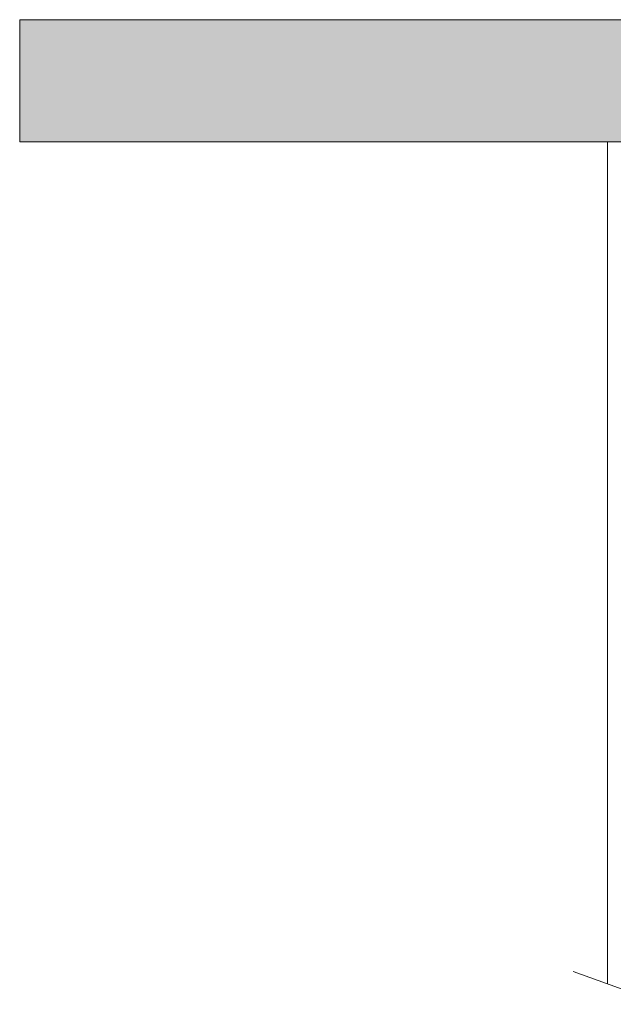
# Model space of a CAD drawing. Header units: millimetres. Extents: x 5954 to 9465, y -7 to 6881.
# Tile 6 of 18: x 6395 to 6592, y 1714 to 2041. Entities that reach past the tile are written whole.
import ezdxf

# ---------------------------------------------------------------- set-up
doc = ezdxf.new("R2010")
doc.units = ezdxf.units.MM
doc.layers.add('A-CLNG', color=7, linetype='Continuous', lineweight=9)
doc.layers.add('E-LITE-EQPM', color=7, linetype='Continuous', lineweight=20)

msp = doc.modelspace()

# ---------------------------------------------------------------- hatches: boundary and pattern name
at = {"layer": 'A-CLNG', "true_color": 0xe8e8e8}
msp.add_hatch(color=254, dxfattribs=at).paths.add_polyline_path([(6794.95, 2000), (6794.95, 2040.5), (6394.95, 2040.5), (6394.95, 2000), (6477.47, 2000)])

# ---------------------------------------------------------------- linework, layer by layer
at = {"layer": 'A-CLNG'}
for p, q in [((6394.95, 2040.5), (6794.95, 2040.5)), ((6394.95, 2000), (6394.95, 2040.5)), ((6794.95, 2000), (6394.95, 2000))]:
    msp.add_line(p, q, dxfattribs=at)
at = {"layer": 'E-LITE-EQPM', "color": 253, "true_color": 0xaaaaaa}
msp.add_line((6589.92, 1720.91), (6589.92, 2000), dxfattribs=at)
at = {"layer": 'E-LITE-EQPM'}
msp.add_line((6608.5, 1714.14), (6578.5, 1725.06), dxfattribs=at)

doc.saveas('drawing.dxf')
